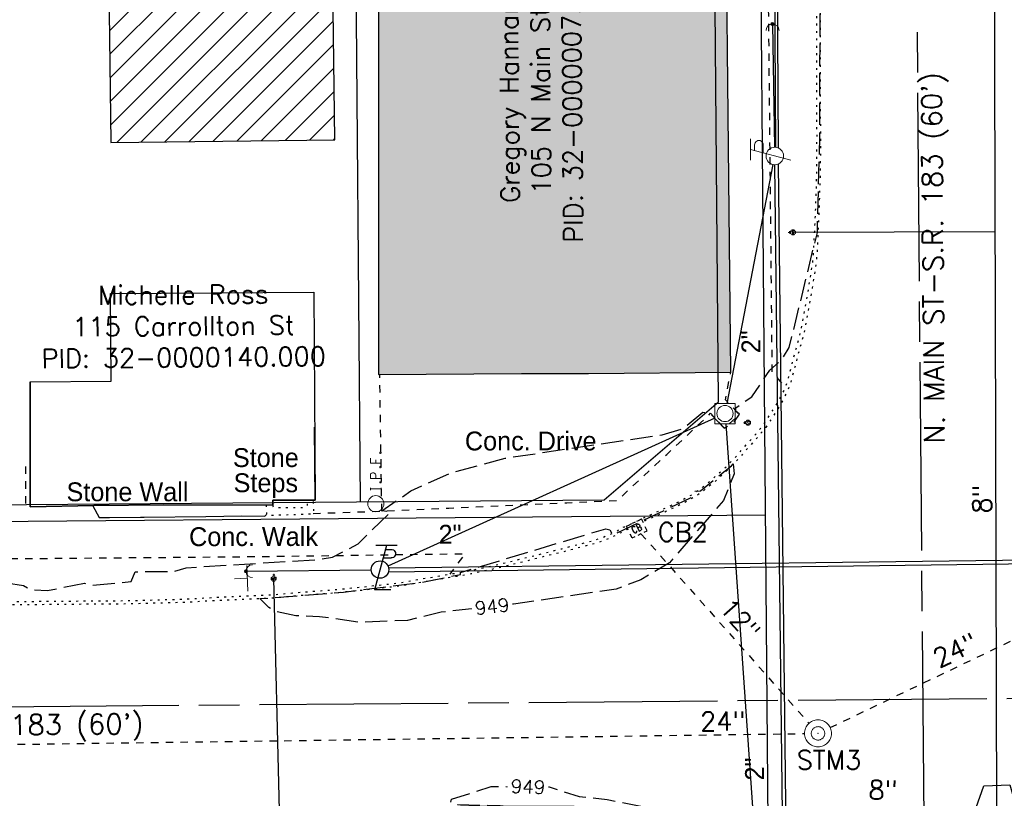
# Model space of a CAD drawing. Extents: x 2300122 to 2305194, y 360020 to 364238.
# Tile 8 of 93: x 2301674 to 2301820, y 360975 to 361091. Entities that reach past the tile are written whole.
import ezdxf
from ezdxf.enums import TextEntityAlignment as Align

# ---------------------------------------------------------------- set-up
doc = ezdxf.new("R2010")
doc.units = 0
doc.header["$LTSCALE"] = 20
doc.header["$MEASUREMENT"] = 0
doc.set_wipeout_variables(frame=1)
for name, pattern in [('CL', [2, 0.3, -0.15, 1.4, -0.15]), ('drainage01', [1.6, 0.85, -0.75]), ('foctvex', [0]), ('gasex', [0]), ('OhDOT_USTN1', [0.055, 0.014, -0.041]), ('OhDOT_USTN2', [0.11, 0.069, -0.041]), ('OhDOT_USTN3', [0.22, 0.165, -0.055]), ('OhDOT_USTN5', [0.11, 0.055, -0.055]), ('ohelecex', [0]), ('ohteleex', [0]), ('rowex', [0]), ('waterex', [0])]:
    doc.linetypes.add(name, pattern=pattern)
for name, color, linetype in [('BD_X_Building', 231, 'Continuous'), ('CM_X_Wall', 254, 'Continuous'), ('DR_X_Cells', 151, 'OhDOT_USTN2'), ('DR_X_Storm_Sewer', 151, 'OhDOT_USTN5'), ('DR_X_Text', 7, 'Continuous'), ('DT_X_Contour_Major', 132, 'OhDOT_USTN3'), ('DT_X_Contour_Minor', 136, 'OhDOT_USTN3'), ('DT_X_Contour_Text', 7, 'Continuous'), ('DV_X_Property_Line', 7, 'Continuous'), ('PV_X_Curb', 120, 'OhDOT_USTN1'), ('PV_X_Steps', 120, 'OhDOT_USTN1'), ('PV_X_Text', 7, 'Continuous'), ('PV_X_Walk', 120, 'OhDOT_USTN5'), ('RW_X_CL', 6, 'CL'), ('RW_X_Fee_RW', 6, 'rowex'), ('RW_X_Text', 7, 'Continuous'), ('SG_X_Poles', 7, 'Continuous'), ('SN_X_Public', 3, 'Continuous'), ('SV_X_Mon_Cells_Found', 7, 'Continuous'), ('SV_X_Text_Name', 7, 'Continuous'), ('TX_X_20', 7, 'Continuous'), ('UT_X_Electric_Cells', 1, 'Continuous'), ('UT_X_Gas', 2, 'gasex'), ('UT_X_Gas_Cells', 2, 'Continuous'), ('UT_X_Gas_Text', 7, 'Continuous'), ('UT_X_Misc_Cells', 7, 'Continuous'), ('UT_X_Overhead_Electric', 1, 'ohelecex'), ('UT_X_Overhead_Telecom', 30, 'ohteleex'), ('UT_X_Water', 133, 'waterex'), ('UT_X_Water_Cells', 133, 'Continuous'), ('UT_X_Water_Text', 7, 'Continuous')]:
    doc.layers.add(name, color=color, linetype=linetype)
doc.styles.add('Simplex Normal (0.14)', font='Simplex.shx')
doc.styles.add('Straight Normal (0.14) Font 30', font='font30.shx', dxfattribs={"height": 0.14})
doc.styles.add('Straight-Normal', font='font30.shx', dxfattribs={"height": 0.14})

# ---------------------------------------------------------------- blocks, each defined once
blk = doc.blocks.new('ODOT STORM MANHOLE')
at = {"layer": 'DR_X_Cells', "color": 151, "linetype": 'drainage01', "lineweight": 0, "ltscale": 0.05}
for radius in [0.1, 0.05]:
    blk.add_circle((0, 0), radius, dxfattribs=at)
at = {"layer": 'DR_X_Cells', "color": 151, "linetype": 'Continuous', "lineweight": 0}
blk.add_point((0, 0), dxfattribs=at)
blk = doc.blocks.new('GCB-X')
at = {"layer": 'DR_X_Cells', "color": 121, "linetype": 'Continuous'}
for p, q in [((-0.0625, 0.0375), (-0.0375, 0.0375)), ((-0.0625, 0.0125), (-0.0625, 0.0375)), ((-0.0125, 0.0375), (0.0125, 0.0375)), ((0.0227, 0.0195), (0.0067, 0.0195)), ((0.0067, 0.0195), (0.0067, -0.0205)), ((0.0067, 0.0013), (0.0243, 0.0013)), ((0.0375, 0.0375), (0.0625, 0.0375)), ((0.0625, 0.0125), (0.0625, 0.0375)), ((-0.0625, -0.0375), (-0.0625, -0.0125)), ((-0.0625, -0.0375), (-0.0375, -0.0375)), ((-0.0125, -0.0375), (0.0125, -0.0375)), ((0.0067, -0.0205), (0.0243, -0.0205)), ((0.0375, -0.0375), (0.0625, -0.0375)), ((0.0625, -0.0375), (0.0625, -0.0125))]:
    blk.add_line(p, q, dxfattribs=at)
at = {"layer": 'DR_X_Cells', "color": 121, "linetype": 'Continuous', "extrusion": (0, 0, -1)}
for centre, radius, start, end in [((-0.014, 0), 0.0458, 344.8107, 15.1893), ((0.0184, 0.0074), 0.0127, 21.5603, 158.4397), ((-0.0198, 0.0101), 0.00986, 106.9987, 243.1793), ((-0.0199, -0.0096), 0.0117, 112.0547, 247.9453)]:
    blk.add_arc(centre, radius, start, end, dxfattribs=at)
at = {"layer": 'DR_X_Cells', "color": 121, "linetype": 'Continuous'}
blk.add_arc((-0.0184, -0.0073), 0.0127, 201.5603, 338.4397, dxfattribs=at)
blk = doc.blocks.new('ODOT STORM CATCH BASIN SQUARE')
blk.add_blockref('GCB-X', (0, 0))
blk = doc.blocks.new('SGN1P_anno')
at = {"layer": 'SN_X_Public', "color": 3, "linetype": 'Continuous', "lineweight": 0}
for p, q in [((0, 0.96), (0, -0.96)), ((0, 0), (-0.96, 0))]:
    blk.add_line(p, q, dxfattribs=at)
blk = doc.blocks.new('WSS')
at = {"layer": 'Defpoints', "color": 133, "linetype": 'Continuous', "lineweight": 30}
blk.add_point((0, 0), dxfattribs=at)
at = {"layer": 'UT_X_Water_Cells', "color": 133, "linetype": 'Continuous', "lineweight": 0}
for p, q in [((0.032, 0.106), (-0.032, 0.106)), ((0, 0.074), (0, 0.138)), ((0.02, 0.008), (0.055, -0.01))]:
    blk.add_line(p, q, dxfattribs=at)
at = {"layer": 'UT_X_Water_Cells', "color": 133, "linetype": 'Continuous', "lineweight": 0, "flags": 128}
for points in [[(-0.059, 0.045), (-0.074, 0.03), (-0.074, -0.03), (-0.059, -0.045)], [(-0.055, 0.035), (-0.041, -0.041), (-0.027, 0.035), (-0.013, -0.041), (0.001, 0.035)], [(0.045, 0.059), (0.03, 0.074), (-0.03, 0.074), (-0.045, 0.059)], [(0.059, -0.045), (0.074, -0.03), (0.074, 0.03), (0.059, 0.045)], [(-0.045, -0.059), (-0.03, -0.074), (0.03, -0.074), (0.045, -0.059)]]:
    blk.add_lwpolyline(points, dxfattribs=at)
at = {"layer": 'UT_X_Water_Cells', "color": 133, "linetype": 'Continuous', "lineweight": 0, "extrusion": (0, 0, -1)}
for centre, radius, start, end in [((-0.028, 0.02), 0.0135, 303.6324, 53.7413), ((-0.039, -0.005), 0.04, 61.3463, 118.6537), ((-0.037, -0.009), 0.0316, 235.6037, 316.3305), ((-0.044, -0.022), 0.017, 132.0642, 228.5117)]:
    blk.add_arc(centre, radius, start, end, dxfattribs=at)
blk = doc.blocks.new('GSS')
at = {"layer": 'Defpoints', "color": 2, "linetype": 'Continuous', "lineweight": 13}
blk.add_point((0, 0), dxfattribs=at)
at = {"layer": 'UT_X_Gas_Cells', "color": 2, "linetype": 'Continuous', "lineweight": 0}
for p, q in [((0.032, 0.106), (-0.032, 0.106)), ((0, 0.074), (0, 0.138))]:
    blk.add_line(p, q, dxfattribs=at)
at = {"layer": 'UT_X_Gas_Cells', "color": 2, "linetype": 'Continuous', "lineweight": 0, "flags": 128}
for points in [[(-0.059, 0.045), (-0.074, 0.03), (-0.074, -0.03), (-0.059, -0.045)], [(-0.013, 0.024), (-0.014, 0.027), (-0.015, 0.031), (-0.019, 0.034), (-0.023, 0.037), (-0.026, 0.039), (-0.029, 0.039), (-0.032, 0.04), (-0.04, 0.04), (-0.043, 0.039), (-0.045, 0.039), (-0.048, 0.037), (-0.053, 0.034), (-0.056, 0.029), (-0.058, 0.024), (-0.059, 0.017), (-0.06, 0.007), (-0.06, -0.006), (-0.06, -0.017), (-0.057, -0.025), (-0.053, -0.032), (-0.05, -0.035), (-0.046, -0.037), (-0.039, -0.04), (-0.032, -0.04), (-0.026, -0.039), (-0.023, -0.037), (-0.02, -0.036), (-0.018, -0.034), (-0.015, -0.03), (-0.013, -0.024), (-0.013, -0.009), (-0.026, -0.009)], [(0.045, 0.059), (0.03, 0.074), (-0.03, 0.074), (-0.045, 0.059)], [(0.057, 0.034), (0.056, 0.036), (0.054, 0.037), (0.048, 0.039), (0.041, 0.04), (0.036, 0.04), (0.034, 0.04), (0.026, 0.038), (0.019, 0.034), (0.015, 0.029), (0.014, 0.024), (0.014, 0.02), (0.015, 0.015), (0.02, 0.011), (0.054, -0.008), (0.058, -0.01), (0.059, -0.013), (0.06, -0.017), (0.06, -0.02), (0.06, -0.024), (0.059, -0.027), (0.058, -0.03), (0.056, -0.032), (0.055, -0.034), (0.053, -0.036), (0.051, -0.037), (0.049, -0.039), (0.047, -0.039), (0.041, -0.04), (0.032, -0.04), (0.027, -0.039), (0.019, -0.034), (0.014, -0.031)], [(0.059, -0.045), (0.074, -0.03), (0.074, 0.03), (0.059, 0.045)], [(-0.045, -0.059), (-0.03, -0.074), (0.03, -0.074), (0.045, -0.059)]]:
    blk.add_lwpolyline(points, dxfattribs=at)
blk = doc.blocks.new('DM_anno')
at = {"layer": 'UT_X_Misc_Cells', "linetype": 'foctvex', "true_color": 0xa56100}
h = blk.add_hatch(color=44, dxfattribs=at)
edge = h.paths.add_edge_path()
edge.add_arc((0, 0), 0.12, 0, 360)
at = {"layer": 'UT_X_Misc_Cells', "color": 44, "linetype": 'Continuous', "lineweight": 0, "true_color": 0xa56100}
blk.add_circle((0, 0), 0.12, dxfattribs=at)
blk.add_arc((0.48, 0), 0.48, 90, 270, dxfattribs=at)
blk = doc.blocks.new('TLPW')
at = {"linetype": 'Continuous'}
for p, q in [((0.0482, 0.18), (-0.0402, -0.15)), ((0.1282, 0.18), (-0.0318, 0.18)), ((0.0402, 0.15), (0.0827, 0.15)), ((0.0231, 0.0863), (0.0827, 0.0863)), ((0.0798, -0.15), (-0.0402, -0.15))]:
    blk.add_line(p, q, dxfattribs=at)
blk.add_circle((0, 0), 0.065, dxfattribs=at)
at = {"linetype": 'Continuous', "extrusion": (0, 0, -1)}
blk.add_arc((-0.0833, 0.1181), 0.0319, 88.8767, 271.1233, dxfattribs=at)
blk = doc.blocks.new('ODOT ELEC TELE LIGHT POLE')
blk.add_blockref('TLPW', (0, 0))
blk = doc.blocks.new('ODOT Elec Tele Pole')
at = {"layer": 'UT_X_Electric_Cells', "linetype": 'Continuous', "lineweight": 13}
for p, q in [((0.0482, 0.18), (-0.0321, -0.12)), ((0.1282, 0.18), (-0.0318, 0.18)), ((0.0402, 0.15), (0.0827, 0.15)), ((0.0231, 0.0862), (0.0827, 0.0862))]:
    blk.add_line(p, q, dxfattribs=at)
at = {"layer": 'UT_X_Electric_Cells', "linetype": 'Continuous', "lineweight": 0}
blk.add_circle((0, 0), 0.065, dxfattribs=at)
at = {"layer": 'UT_X_Electric_Cells', "linetype": 'Continuous', "lineweight": 13, "extrusion": (0, 0, -1)}
blk.add_arc((-0.0833, 0.1181), 0.0319, 88.8767, 271.1233, dxfattribs=at)
blk = doc.blocks.new('SPOLE')
at = {"layer": 'SG_X_Poles', "color": 7, "linetype": 'Continuous', "lineweight": 0, "flags": 128}
blk.add_lwpolyline([(-0.075, -0.075), (0.075, -0.075), (0.075, 0.075), (-0.075, 0.075), (-0.075, -0.075)], close=True, dxfattribs=at)
at = {"layer": 'SG_X_Poles', "color": 7, "linetype": 'Continuous', "lineweight": 0}
blk.add_circle((0, 0), 0.06, dxfattribs=at)
blk = doc.blocks.new('SPOLE_anno')
at = {"layer": 'SG_X_Poles', "color": 7, "linetype": 'Continuous', "lineweight": 0}
blk.add_blockref('SPOLE', (0, 0), dxfattribs=at)
blk = doc.blocks.new('IPF')
at = {"layer": 'SV_X_Mon_Cells_Found', "color": 7, "linetype": 'Continuous', "lineweight": 0, "flags": 128}
for points in [[(0.1007, 0.04), (0.1184, 0.04)], [(0.1095, -0.04), (0.1095, 0.04)], [(0.1878, -0.04), (0.1878, 0.04), (0.2143, 0.04), (0.217, 0.0394), (0.2209, 0.0381), (0.2225, 0.0368), (0.2242, 0.0356), (0.2264, 0.0324), (0.228, 0.0293), (0.2291, 0.0242), (0.2291, 0.0167), (0.2286, 0.0142), (0.2275, 0.0104), (0.2253, 0.006), (0.2231, 0.0041), (0.2214, 0.0028), (0.2187, 0.0016), (0.2143, 0.0009), (0.1878, 0.0009)], [(0.3383, 0.04), (0.3002, 0.04), (0.3002, -0.04)], [(0.3002, 0.0009), (0.3272, 0.0009)], [(0.1007, -0.04), (0.1184, -0.04)], [(0.1575, -0.0293), (0.1602, -0.0293), (0.1619, -0.0305), (0.1635, -0.0331), (0.1635, -0.0362), (0.1619, -0.0387), (0.1602, -0.04), (0.1575, -0.04), (0.1558, -0.0387), (0.1542, -0.0362), (0.1542, -0.0331), (0.1558, -0.0305), (0.1575, -0.0293)], [(0.2699, -0.0293), (0.2727, -0.0293), (0.2743, -0.0305), (0.276, -0.0331), (0.276, -0.0362), (0.2743, -0.0387), (0.2727, -0.04), (0.2699, -0.04), (0.2683, -0.0387), (0.2666, -0.0362), (0.2666, -0.0331), (0.2683, -0.0305), (0.2699, -0.0293)], [(0.3774, -0.0293), (0.3801, -0.0293), (0.3818, -0.0305), (0.3835, -0.0331), (0.3835, -0.0362), (0.3818, -0.0387), (0.3801, -0.04), (0.3774, -0.04), (0.3757, -0.0387), (0.3741, -0.0362), (0.3741, -0.0331), (0.3757, -0.0305), (0.3774, -0.0293)]]:
    blk.add_lwpolyline(points, dxfattribs=at)
at = {"layer": 'SV_X_Mon_Cells_Found', "color": 7, "linetype": 'Continuous', "lineweight": 0}
blk.add_circle((0, 0), 0.06, dxfattribs=at)

msp = doc.modelspace()

# ---------------------------------------------------------------- hatches: boundary and pattern name
at = {"layer": 'BD_X_Building'}
h = msp.add_hatch(color=253, dxfattribs=at)
h.dxf.hatch_style = 1
h.paths.add_polyline_path([(2301727.18, 361138.8), (2301727.18, 361038.14), (2301748.4, 361038.32), (2301758.34, 361038.32), (2301779.48, 361038.5), (2301778.43, 361138.85)])
h = msp.add_hatch(dxfattribs=at)
h.set_pattern_fill('ANSI31', color=256, scale=20)
h.paths.add_polyline_path([(2301687.43, 361072.6), (2301720.68, 361073.03), (2301720.17, 361111.78), (2301686.92, 361111.35)])

# ---------------------------------------------------------------- linework, layer by layer
for points in [[(2301727.18, 361138.8), (2301727.18, 361038.14), (2301748.4, 361038.32), (2301758.34, 361038.32), (2301779.48, 361038.5), (2301778.43, 361138.85)], [(2301687.43, 361072.6), (2301720.68, 361073.03), (2301720.17, 361111.78), (2301686.92, 361111.35)]]:
    msp.add_lwpolyline(points, close=True, dxfattribs=at)
msp.add_lwpolyline([(2301675.45, 361037.09), (2301687.44, 361037.16), (2301687.38, 361050.21), (2301717.58, 361050.37), (2301717.74, 361019.48), (2301711.48, 361019.47), (2301711.47, 361018.77), (2301695.22, 361018.8), (2301684.89, 361018.68), (2301675.41, 361018.48), (2301675.45, 361037.09), (2301675.41, 361018.48), (2301684.89, 361018.68), (2301695.22, 361018.8), (2301711.47, 361018.77), (2301711.48, 361019.47), (2301717.74, 361019.48), (2301717.68, 361030.31)], dxfattribs=at)
at = {"layer": 'CM_X_Wall', "flags": 128}
msp.add_lwpolyline([(2301684.75, 361018.67), (2301685.69, 361016.93), (2301687.19, 361016.94), (2301691.83, 361016.96), (2301692.37, 361016.96), (2301701.54, 361017.05), (2301706.86, 361017.15), (2301710.28, 361017.11), (2301710.54, 361017.36)], dxfattribs=at)
at = {"layer": 'DR_X_Storm_Sewer', "flags": 128}
for points in [[(2301766.14, 361014.51), (2301791.11, 360986.34)], [(2301794.24, 360985.71), (2301835.73, 361005.58)], [(2301631.77, 360982.66), (2301790.44, 360984.82)]]:
    msp.add_lwpolyline(points, dxfattribs=at)
at = {"layer": 'DT_X_Contour_Major', "elevation": 950, "flags": 128}
msp.add_lwpolyline([(2301657.04, 361014.56), (2301657.45, 361013.41), (2301658.4, 361012.18), (2301660.55, 361011.01), (2301665.32, 361009.87), (2301667.24, 361009.9), (2301668.73, 361008.44), (2301670.31, 361007.44), (2301674.46, 361006.83), (2301675.38, 361006.24), (2301677.99, 361006.06), (2301683.49, 361007.18), (2301684.69, 361006.87), (2301690.45, 361007.39), (2301691.03, 361008.86), (2301696.73, 361008.92), (2301698.61, 361009.46), (2301718.13, 361010.66), (2301720.34, 361011.04), (2301724.13, 361012.99), (2301728.96, 361017.75), (2301727.68, 361017.9), (2301731.97, 361020.88), (2301737.93, 361023.54), (2301745.96, 361025.73), (2301769.27, 361029.2), (2301772.4, 361030.13), (2301775.32, 361032.55), (2301776.54, 361032.29), (2301778.52, 361030.19), (2301780.04, 361031.16), (2301780.78, 361032.28), (2301780.24, 361032.72), (2301780.21, 361033.22), (2301782.63, 361034.85), (2301785.3, 361038.82), (2301787.1, 361040.43), (2301788.17, 361042.15), (2301792.34, 361059.25), (2301792.71, 361073.53), (2301792.76, 361097.98), (2301792.4, 361107.79), (2301791.62, 361109.3), (2301792.16, 361112.61), (2301792.45, 361112.87), (2301792.7, 361123.22), (2301793.02, 361123.17), (2301802.03, 361104.88), (2301804.88, 361096.43), (2301806.13, 361093.94), (2301806.79, 361093.64), (2301809.28, 361094.9), (2301810.71, 361098.39), (2301814.11, 361111.23), (2301819.45, 361128.59), (2301820.67, 361131.56), (2301822.02, 361132.93), (2301822.62, 361132.72), (2301823.31, 361060.72), (2301824.13, 361058.5), (2301826.49, 361034.41), (2301827.49, 361031.73), (2301828.22, 361027.65), (2301828.23, 361022.89), (2301827.65, 361021.85), (2301828.2, 361020.87), (2301829.78, 361019.86), (2301832.82, 361016.61), (2301834.67, 361013.63), (2301835, 361012.5), (2301836.92, 361012.9), (2301837.91, 361012.31), (2301838.9, 361010.24), (2301839.82, 361009.17), (2301841.73, 361008.37), (2301852.75, 361007.85), (2301859.45, 361008.25), (2301862.88, 361008.85), (2301872.98, 361009.15), (2301874.56, 361009.57), (2301875.25, 361010.28), (2301878.02, 361010.45), (2301890.51, 361009.94), (2301892.61, 361009.5), (2301894.04, 361008.64), (2301895.42, 361007.22), (2301899.03, 361006.64), (2301899.14, 361005.23), (2301916.47, 361003.41), (2301934.46, 361003.34), (2301934.46, 361003.59)], dxfattribs=at)
at = {"layer": 'DT_X_Contour_Minor', "elevation": 949, "flags": 128}
for points in [[(2301779.61, 361024.58), (2301779.84, 361024.88), (2301779.97, 361023.41), (2301778.41, 361019.44), (2301770.37, 361010.17), (2301766.1, 361007.68), (2301762.46, 361006.29), (2301747.21, 361004.06), (2301736.49, 361002.85), (2301731.49, 361001.63), (2301724.36, 361001.35), (2301718.41, 361002.18), (2301714.88, 361002.33), (2301712, 361002.93), (2301710.86, 361003.54), (2301709.56, 361004.86), (2301721.97, 361005.85), (2301733.3, 361007.24), (2301739.32, 361008.46), (2301739.33, 361008.75), (2301760.93, 361015.25), (2301761.5, 361015.06), (2301761.96, 361014.33), (2301773.52, 361019.85), (2301774.15, 361020.85), (2301774.97, 361020.89), (2301779.61, 361024.58)], [(2301801.25, 360950.28), (2301803.43, 360944.32), (2301804.65, 360938.45), (2301803.76, 360931.5), (2301804.41, 360928.38), (2301805.02, 360918.36), (2301804.51, 360912.78), (2301803.7, 360910.84), (2301801.72, 360907.76), (2301800.21, 360902.61), (2301800.58, 360897.09), (2301798.08, 360887.76), (2301797.93, 360884.72), (2301798.34, 360883.12), (2301798.39, 360880.94), (2301797.62, 360878.89), (2301797.66, 360885.11), (2301796.7, 360885.1), (2301796.21, 360888.37), (2301795.79, 360899.45), (2301794.74, 360909), (2301792.98, 360919.66), (2301789.76, 360933.82), (2301786.67, 360944.7), (2301782.96, 360953.21), (2301781.83, 360955.04), (2301779.46, 360954.61), (2301775.68, 360956.78), (2301775.55, 360960.75), (2301776.46, 360961.89), (2301774.65, 360963.89), (2301772.11, 360965.91), (2301763.36, 360970.6), (2301751.91, 360973.25), (2301745.23, 360974.09), (2301738.96, 360974.23), (2301737.89, 360974.6), (2301738.02, 360975.06), (2301743.9, 360976.96), (2301752.52, 360976.89), (2301756.96, 360975.49), (2301761.11, 360975.04), (2301773.11, 360972.68), (2301779.36, 360970.79), (2301784.86, 360968.1), (2301787.69, 360965.65), (2301791.57, 360960.95), (2301795.46, 360958.78), (2301797.38, 360958.08), (2301800.44, 360954.91), (2301801.18, 360953.26), (2301800.97, 360951.94), (2301801.25, 360950.28)]]:
    msp.add_lwpolyline(points, close=True, dxfattribs=at)
at = {"layer": 'DV_X_Property_Line'}
msp.add_lwpolyline([(2301723.44, 361138.89), (2301724.45, 361019.25)], dxfattribs=at)
at = {"layer": 'PV_X_Curb', "flags": 128}
msp.add_lwpolyline([(2301764.19, 361015.19), (2301763.73, 361014.98), (2301763.68, 361015), (2301763.19, 361014.75), (2301763.13, 361014.64), (2301762.29, 361014.19), (2301761.53, 361013.85), (2301760.45, 361013.42), (2301758.97, 361012.95), (2301754.5, 361011.79), (2301745.5, 361009.54), (2301740.93, 361008.55), (2301739.45, 361008.26), (2301738.03, 361008.05), (2301737.78, 361008.01), (2301733.16, 361007.22), (2301730.38, 361006.73), (2301724.42, 361006.06), (2301720.35, 361005.67), (2301715.04, 361005.27), (2301711.59, 361004.95), (2301703.86, 361004.61), (2301698.45, 361004.3), (2301695.36, 361004.21), (2301689.9, 361004.07), (2301684.29, 361004.03), (2301681.89, 361004.01), (2301671.89, 361003.92), (2301671.88, 361004.42), (2301681.88, 361004.51), (2301684.29, 361004.53), (2301689.89, 361004.57), (2301695.35, 361004.71), (2301698.43, 361004.8), (2301703.84, 361005.11), (2301711.55, 361005.45), (2301715, 361005.77), (2301720.31, 361006.17), (2301724.37, 361006.56), (2301730.3, 361007.22), (2301733.08, 361007.72), (2301737.7, 361008.5), (2301737.96, 361008.55), (2301739.37, 361008.75), (2301740.83, 361009.04), (2301745.38, 361010.03), (2301754.38, 361012.28), (2301758.83, 361013.43), (2301760.28, 361013.9), (2301761.33, 361014.31), (2301762.07, 361014.64), (2301762.76, 361015.01), (2301762.83, 361015.13), (2301763.65, 361015.54), (2301763.71, 361015.52), (2301763.97, 361015.63), (2301766.23, 361016.71), (2301766.63, 361016.9), (2301766.66, 361016.92), (2301768.8, 361017.88), (2301771.04, 361018.9), (2301772.99, 361019.9), (2301774.06, 361020.52), (2301775.34, 361021.45), (2301776.81, 361022.66), (2301778.92, 361024.58), (2301780.37, 361026.11), (2301782, 361027.94), (2301783.28, 361029.39), (2301784.27, 361030.59), (2301785.38, 361032.31), (2301786.46, 361034.03), (2301787.39, 361035.76), (2301787.86, 361036.95), (2301788.97, 361041.19), (2301789.7, 361043.86), (2301790, 361045.1), (2301790.36, 361047.03), (2301790.82, 361049.6), (2301791.07, 361051.13), (2301791.65, 361054.75), (2301791.76, 361055.82), (2301792.06, 361061.79), (2301792.28, 361068.55), (2301792.29, 361073.72), (2301792.26, 361083.72), (2301792.24, 361093.28), (2301792.21, 361103.29), (2301792.24, 361105.25), (2301792.25, 361105.63), (2301792.25, 361106.26), (2301792.25, 361107.27), (2301792.24, 361111.3), (2301792.2, 361121.3), (2301792.2, 361123.21), (2301792.11, 361127.27), (2301792.09, 361127.74), (2301792.06, 361128.82), (2301792.04, 361131.1), (2301792.02, 361132.62), (2301792, 361134.54), (2301791.97, 361135.08), (2301791.87, 361135.59), (2301791.8, 361135.83), (2301791.33, 361136.73), (2301790.13, 361138.69), (2301789.64, 361139.34), (2301789.5, 361139.47), (2301789.39, 361139.54), (2301786.72, 361140.38), (2301785.29, 361140.71), (2301784.6, 361140.83), (2301784.6, 361141.34), (2301785.39, 361141.2), (2301786.85, 361140.86), (2301789.59, 361140), (2301789.81, 361139.87), (2301790.01, 361139.68), (2301790.55, 361138.97), (2301791.77, 361136.98), (2301792.26, 361136.02), (2301792.36, 361135.71), (2301792.47, 361135.13), (2301792.5, 361134.55), (2301792.52, 361132.63), (2301792.54, 361131.11), (2301792.56, 361128.83), (2301792.59, 361127.76), (2301792.61, 361127.28), (2301792.7, 361123.22), (2301792.7, 361121.3), (2301792.74, 361111.3), (2301792.75, 361107.27), (2301792.75, 361106.26), (2301792.75, 361105.63), (2301792.74, 361105.24), (2301792.71, 361103.28), (2301792.74, 361093.28), (2301792.76, 361083.72), (2301792.79, 361073.72), (2301792.78, 361068.54), (2301792.56, 361061.77), (2301792.26, 361055.79), (2301792.15, 361054.68), (2301791.57, 361051.05), (2301791.32, 361049.52), (2301790.85, 361046.94), (2301790.49, 361044.99), (2301790.19, 361043.74), (2301789.46, 361041.06), (2301788.34, 361036.79), (2301787.84, 361035.55), (2301786.9, 361033.78), (2301785.81, 361032.04), (2301784.67, 361030.3), (2301783.66, 361029.07), (2301782.37, 361027.61), (2301780.74, 361025.77), (2301779.27, 361024.22), (2301777.14, 361022.28), (2301775.65, 361021.06), (2301774.34, 361020.1), (2301773.23, 361019.46), (2301771.26, 361018.45), (2301769, 361017.42), (2301766.9, 361016.48), (2301766.87, 361016.46), (2301766.45, 361016.26)], dxfattribs=at)
at = {"layer": 'PV_X_Steps', "flags": 128}
for points in [[(2301710.48, 361018.77), (2301710.52, 361017.38), (2301710.6, 361017.28), (2301710.76, 361017.24), (2301717.33, 361017.47), (2301717.44, 361017.5), (2301717.5, 361017.55), (2301717.54, 361017.63), (2301717.56, 361017.73), (2301717.52, 361019.48)], [(2301711.47, 361018.77), (2301711.47, 361018.58), (2301711.57, 361018.48), (2301711.67, 361018.42), (2301711.96, 361018.38), (2301712.24, 361018.38), (2301716.28, 361018.43), (2301716.38, 361018.45), (2301716.48, 361018.5), (2301716.55, 361018.56), (2301716.59, 361018.64), (2301716.6, 361018.76), (2301716.59, 361019.48)]]:
    msp.add_lwpolyline(points, dxfattribs=at)
at = {"layer": 'PV_X_Walk', "flags": 128}
for points in [[(2301784.6, 361140.83), (2301784.69, 361131.33), (2301784.78, 361121.43), (2301784.87, 361111.43), (2301784.88, 361110.32), (2301784.98, 361100.32), (2301785.08, 361090.32), (2301785.18, 361080.32), (2301785.28, 361070.32), (2301785.38, 361060.32), (2301785.48, 361050.32), (2301785.58, 361040.32), (2301785.59, 361038.55), (2301787.56, 361036.19)], [(2301717.45, 361017.51), (2301727.6, 361017.86), (2301737.59, 361018.31), (2301745.13, 361018.66), (2301755.12, 361019.11), (2301762.66, 361019.46), (2301769.97, 361026.29), (2301775.78, 361031.72), (2301776.47, 361032.39), (2301778.53, 361030.2), (2301780.74, 361032.17), (2301778.71, 361034.41), (2301779.48, 361038.5)], [(2301727.66, 361017.86), (2301727.51, 361027.87), (2301727.36, 361037.86), (2301727.36, 361038.15)], [(2301727.66, 361017.86), (2301727.51, 361027.87), (2301727.36, 361037.86), (2301727.36, 361038.1)], [(2301674.74, 361024.49), (2301674.74, 361018.93), (2301675.41, 361018.94)], [(2301674.74, 361024.49), (2301674.74, 361018.93), (2301675.41, 361018.94)], [(2301657.08, 361010.62), (2301667.07, 361010.76), (2301667.33, 361010.76), (2301677.33, 361010.84), (2301687.33, 361010.93), (2301697.33, 361011.01), (2301707.33, 361011.1), (2301708.31, 361011.11), (2301718.3, 361011.24), (2301728.3, 361011.38), (2301738.3, 361011.52), (2301740.01, 361011.54), (2301737.78, 361008.52)]]:
    msp.add_lwpolyline(points, dxfattribs=at)
at = {"layer": 'RW_X_CL'}
msp.add_lwpolyline([(2301809.27, 360843.01), (2301795.81, 362440.51), (2302015.45, 363056.38)], dxfattribs=at)
msp.add_lwpolyline([(2301620.5, 360988.38), (2302813.5, 360998.36), (2302996.01, 360879.64, -0.010662), (2303005.84, 360872.94), (2303189.26, 360742.17), (2303189.26, 360742.17), (2303189.26, 360742.17)], format="xyb", dxfattribs=at)
at = {"layer": 'RW_X_Fee_RW'}
msp.add_lwpolyline([(2301619.68, 361018.38), (2301760.7, 361019.56), (2301777.66, 361034.11), (2301776.77, 361139.6)], dxfattribs=at)
at = {"layer": 'UT_X_Gas', "flags": 128}
for points in [[(2301786.46, 360800.71), (2301783.63, 361136.44), (2301784.02, 361143.61), (2301784.48, 361163.63), (2301784.75, 361199.89), (2301783.93, 361340.84), (2301782.25, 361414.15), (2301781.91, 361479.56), (2301779.96, 361510.8), (2301778.46, 361553.41), (2301777.37, 361599.67), (2301776.66, 361652.8), (2301775.71, 361756.61), (2301773.99, 361889.38), (2301774.09, 361989.44), (2301773.4, 362075.74), (2301772.37, 362166.93), (2301773.24, 362216.32), (2301771.88, 362265.5), (2301781.28, 362265.58), (2301779.78, 362443.22), (2301826.67, 362574.68)], [(2301611.65, 361015.84), (2301784.64, 361017.29)]]:
    msp.add_lwpolyline(points, dxfattribs=at)
at = {"layer": 'UT_X_Misc_Cells', "flags": 128}
for points in [[(2301785.67, 361090.21), (2301786, 361071.91)], [(2301707.49, 361008.93), (2301726.09, 361009.16)]]:
    msp.add_lwpolyline(points, dxfattribs=at)
at = {"layer": 'UT_X_Overhead_Electric', "flags": 128}
for points in [[(2301786.17, 361071.9), (2301785.84, 361130.22)], [(2301787.89, 360909.92), (2301786.01, 361069.31)], [(2301728.66, 361009.42), (2301847.61, 361010.94)]]:
    msp.add_lwpolyline(points, dxfattribs=at)
at = {"layer": 'UT_X_Overhead_Telecom', "flags": 128}
for points in [[(2301786.55, 361071.8), (2301786.23, 361130.21)], [(2301788.41, 360909.66), (2301786.55, 361069.42)], [(2301728.65, 361008.86), (2301847.61, 361010.39)]]:
    msp.add_lwpolyline(points, dxfattribs=at)
at = {"layer": 'UT_X_Overhead_Telecom', "linetype": 'Continuous', "flags": 128}
for points in [[(2301785.72, 361069.34), (2301778.91, 361033.85)], [(2301777.12, 361031.67), (2301728.57, 361009.71)], [(2301778.73, 361030.85), (2301787.15, 360909.88)]]:
    msp.add_lwpolyline(points, dxfattribs=at)
at = {"layer": 'UT_X_Water', "flags": 128}
for points in [[(2301820.04, 360585.34), (2301818.47, 361176.01), (2301818.5, 361179.54), (2301818.45, 361186.07), (2301817.26, 361352.02)], [(2301588.16, 360971.57), (2301693.91, 360972.92), (2301741.31, 360974.09), (2301815.94, 360973.86), (2301817.06, 360977.05), (2301820.94, 360977.23), (2301821.85, 360973.92), (2301979.12, 360974.98), (2302179.16, 360983.42), (2302180.69, 360983.45), (2302239.19, 360983.93), (2302240.66, 360983.87), (2302265.44, 360983.9), (2302338.77, 360984.16), (2302401.55, 360984.8), (2302443.98, 360984.65), (2302501.33, 360985.4), (2302533.15, 360985.74), (2302577.98, 360985.63), (2302633.29, 360986.01), (2302635.83, 360986.11), (2302722.66, 360987.12), (2302816.05, 360978.7), (2302925.02, 360964.04), (2302931.11, 360963.52), (2303006.24, 360964.4)]]:
    msp.add_lwpolyline(points, dxfattribs=at)
at = {"layer": 'UT_X_Water'}
for points in [[(2301818.78, 361059.35), (2301788.71, 361059.27)], [(2301712.46, 360973.38), (2301711.61, 361007.85)]]:
    msp.add_lwpolyline(points, dxfattribs=at)

# ---------------------------------------------------------------- block references
at = {"layer": 'DR_X_Cells', "xscale": 20, "yscale": 26, "zscale": 20, "rotation": 25.58466228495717}
msp.add_blockref('ODOT STORM CATCH BASIN SQUARE', (2301765.52, 361015.29), dxfattribs=at)
at = {"layer": 'DR_X_Cells', "xscale": 20, "yscale": 20, "zscale": 20}
msp.add_blockref('ODOT STORM MANHOLE', (2301792.44, 360984.85), dxfattribs=at)
at = {"layer": 'SG_X_Poles', "xscale": 20, "yscale": 20, "zscale": 20}
msp.add_blockref('SPOLE_anno', (2301778.62, 361032.35), dxfattribs=at)
at = {"layer": 'SN_X_Public', "xscale": 1.999999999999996, "yscale": 1.999999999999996, "zscale": 1.999999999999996, "rotation": 2.537539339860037}
msp.add_blockref('SGN1P_anno', (2301707.67, 361007.88), dxfattribs=at)
at = {"layer": 'SV_X_Mon_Cells_Found', "xscale": 20, "yscale": 20, "zscale": 20, "rotation": 90}
msp.add_blockref('IPF', (2301726.76, 361018.96), dxfattribs=at)
at = {"layer": 'UT_X_Electric_Cells', "xscale": 20.00000000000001, "yscale": 20.00000000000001, "zscale": 20.00000000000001, "rotation": 90}
msp.add_blockref('ODOT Elec Tele Pole', (2301786.02, 361070.61), dxfattribs=at)
at = {"layer": 'UT_X_Electric_Cells', "xscale": 20, "yscale": 20, "zscale": 20}
msp.add_blockref('ODOT ELEC TELE LIGHT POLE', (2301727.39, 361009.18), dxfattribs=at)
at = {"layer": 'UT_X_Gas_Cells', "xscale": 5, "yscale": 5, "zscale": 5, "rotation": 90}
msp.add_blockref('GSS', (2301782.05, 361031), dxfattribs=at)
at = {"layer": 'UT_X_Misc_Cells', "xscale": 2, "yscale": 2, "zscale": 2}
for p, rotation in [((2301785.67, 361090.21), 271.0403517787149), ((2301707.49, 361008.93), 0.7246522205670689)]:
    msp.add_blockref('DM_anno', p, dxfattribs=dict(at, rotation=rotation))
at = {"layer": 'UT_X_Water_Cells', "xscale": 5, "yscale": 5, "zscale": 5, "rotation": 90.15227036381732}
msp.add_blockref('WSS', (2301788.71, 361059.27), dxfattribs=at)
at = {"layer": 'UT_X_Water_Cells', "xscale": 5, "yscale": 5, "zscale": 5}
msp.add_blockref('WSS', (2301711.61, 361007.85), dxfattribs=at)

# ---------------------------------------------------------------- texts
at = {"layer": 'DR_X_Text', "char_height": 2.8, "attachment_point": 5, "style": 'Simplex Normal (0.14)'}
for s, insert in [('CB2', (2301772.35, 361014.77)), ('STM3', (2301794.07, 360980.91))]:
    msp.add_mtext(s, dxfattribs=dict(at, insert=insert))
for s, insert, rotation in [('12"', (2301780.86, 361001.8), 311.5515), ('24"', (2301812.81, 360997.23), 25.5828), ('24"', (2301778.29, 360986.66), 0.7787)]:
    msp.add_mtext(s, dxfattribs=dict(at, insert=insert, rotation=rotation))
at = {"layer": 'PV_X_Text', "insert": (2301749.77, 361028.26), "char_height": 2.8, "attachment_point": 5, "style": 'Straight-Normal'}
msp.add_mtext('Conc. Drive', dxfattribs=at)
at = {"layer": 'PV_X_Text', "insert": (2301710.43, 361023.52), "char_height": 2.8, "width": 26.6038, "attachment_point": 5, "line_spacing_factor": 0.8, "style": 'Straight-Normal'}
msp.add_mtext('Stone\\PSteps', dxfattribs=at)
at = {"layer": 'PV_X_Text', "insert": (2301708.6, 361014.06), "char_height": 2.8, "width": 23.4667, "attachment_point": 5, "rotation": 0.1016, "style": 'Straight-Normal'}
msp.add_mtext('Conc. Walk', dxfattribs=at)
at = {"layer": 'RW_X_Text', "style": 'Simplex Normal (0.14)'}
for s, rotation, p in [("N. MAIN ST-S.R. 183 (60')", 90.4829, (2301809.5, 361055.5)), ("E. CARROLLTON STS.R. 183 (60')", 0.4791, (2301658.5, 360986))]:
    msp.add_text(s, height=3, rotation=rotation, dxfattribs=at).set_placement(p, align=Align.MIDDLE_CENTER)
at = {"layer": 'SV_X_Text_Name', "char_height": 2.8, "width": 77.9146, "attachment_point": 5, "style": 'Simplex Normal (0.14)'}
for s, insert, rotation in [('Gregory Hannan\\P105 N Main St\\P\\pxqc;PID: 32-0000007.000', (2301751.26, 361078.82), 90.4829), ('Michelle Ross\\P115 Carrollton St\\P\\pxqc;PID: 32-0000140.000', (2301698.19, 361045.36), 0.4791)]:
    msp.add_mtext(s, dxfattribs=dict(at, insert=insert, rotation=rotation))
at = {"layer": 'TX_X_20', "insert": (2301689.88, 361020.71), "char_height": 2.8, "width": 23.4667, "attachment_point": 5, "style": 'Straight-Normal'}
msp.add_mtext('Stone Wall', dxfattribs=at)
at = {"layer": 'UT_X_Gas_Text', "style": 'Straight Normal (0.14) Font 30'}
for rotation, p in [(90.4829, (2301782.46, 361043.01)), (0.4791, (2301737.79, 361014.43)), (90.4829, (2301783, 360979.56))]:
    msp.add_text('2"', height=2.8, rotation=rotation, dxfattribs=at).set_placement(p, align=Align.MIDDLE_CENTER)
at = {"layer": 'UT_X_Water_Text', "char_height": 2.8, "attachment_point": 5, "style": 'Simplex Normal (0.14)'}
for insert, rotation in [((2301816.8, 361019.66), 90.4099), ((2301802.09, 360976.46), 359.8202)]:
    msp.add_mtext('8"', dxfattribs=dict(at, insert=insert, rotation=rotation))

# ---------------------------------------------------------------- next in the draw order: wipeouts: each hides what was drawn before it
for points in [[(2301741.18, 361002.11), (2301747.19, 361002.81), (2301746.9, 361005.29), (2301740.89, 361004.59)], [(2301746.3, 360975.78), (2301752.34, 360975.55), (2301752.44, 360978.05), (2301746.4, 360978.28)]]:
    msp.add_wipeout(points).dxf.layer = 'DT_X_Contour_Text'

# ---------------------------------------------------------------- next in the draw order: texts
at = {"layer": 'DT_X_Contour_Text', "style": 'Simplex Normal (0.14)'}
for rotation, p in [(6.6304, (2301744.04, 361003.7)), (357.7679, (2301749.37, 360976.92))]:
    msp.add_text('949', height=2, rotation=rotation, dxfattribs=at).set_placement(p, align=Align.MIDDLE_CENTER)

doc.saveas('drawing.dxf')
